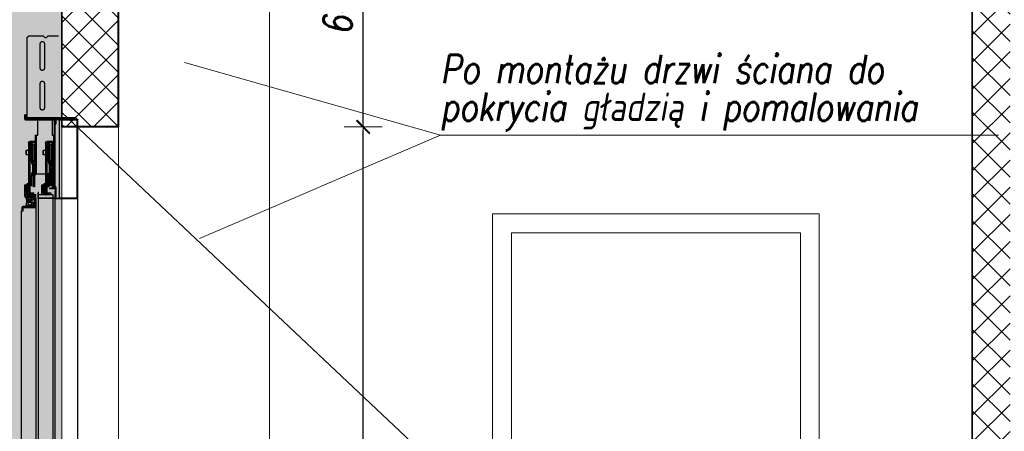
# Model space of a CAD drawing. Header units: millimetres. Extents: x 558 to 31258, y -5755 to 11028.
# Tile 52 of 58: x 29053 to 29314, y 10322 to 10431. Entities that reach past the tile are written whole.
import ezdxf
from ezdxf.enums import TextEntityAlignment as Align

# ---------------------------------------------------------------- set-up
doc = ezdxf.new("R2010")
doc.units = ezdxf.units.MM
doc.layers.add('K_Dzwig', color=10, linetype='Continuous')
for name, color, linetype, lineweight in [('K_Grube', 4, 'Continuous', 35), ('K_Grube_projektowane', 10, 'Continuous', 40), ('K_Kreskowanie', 8, 'Continuous', 5), ('K_Opis_zmienny', 2, 'Continuous', 13), ('K_Stolarka', 3, 'Continuous', 15), ('K_Widokowe', 6, 'Continuous', 13), ('K_Wyburzenia', 8, 'Continuous', 5), ('K_Wymiarowanie', 84, 'Continuous', 13)]:
    doc.layers.add(name, color=color, linetype=linetype, lineweight=lineweight)
doc.styles.add('Zwykły 50', font='romans.shx', dxfattribs={"width": 0.8, "oblique": 10, "height": 7.5})
doc.dimstyles.new('Skala_50', dxfattribs={"dimtxt": 7.5, "dimasz": 1, "dimexe": 1.25, "dimexo": 0.625, "dimgap": 3, "dimtad": 1, "dimdec": 1, "dimlfac": 10, "dimrnd": 0.5, "dimdsep": 46, "dimtxsty": 'Zwykły 50', "dimblk": 'Wymiar', "dimcen": 2.5, "dimse1": 1, "dimse2": 1, "dimazin": 0, "dimtfac": 1, "dimtdec": 1, "dimtix": 1, "dimtmove": 0, "dimatfit": 3, "dimfxl": 1, "dimtfill": 1, "dimarcsym": 0})
pattern_1 = [(45, (-181.491, 0), (-3.59210245, 3.59210245), []), (135, (-181.491, 0), (-3.59210245, -3.59210245), [])]

# ---------------------------------------------------------------- blocks, each defined once
blk = doc.blocks.new('hbrt')
at = {"layer": 'K_Dzwig'}
for p, q in [((18820.32, -20096.09), (18823.12, -20096.09)), ((18823.52, -20096.49), (18823.12, -20096.09)), ((18823.92, -20096.49), (18823.52, -20096.49)), ((18824.32, -20096.09), (18823.92, -20096.49)), ((18823.97, -20104.44), (18823.97, -20098.24)), ((18824.32, -20096.09), (18828.32, -20096.09)), ((18825.27, -20098.24), (18825.27, -20104.44)), ((18828.72, -20096.49), (18828.32, -20096.09)), ((18828.72, -20096.49), (18828.72, -20117.67)), ((18823.97, -20114.94), (18823.97, -20108.74)), ((18825.27, -20108.74), (18825.27, -20114.94)), ((18819.44, -20114.14), (18819.44, -20117.67)), ((18815.22, -20138.94), (18815.22, -20118.24)), ((18815.37, -20118.09), (18821.07, -20118.09)), ((18815.37, -20118.24), (18821.07, -20118.24)), ((18815.37, -20138.94), (18815.37, -20118.24)), ((18815.37, -20138.89), (18815.37, -20118.29)), ((18815.37, -20118.29), (18820.17, -20118.29)), ((18815.62, -20118.09), (18815.62, -20117.69)), ((18815.62, -20117.69), (18816.02, -20117.69)), ((18815.65, -20117.67), (18828.72, -20117.67)), ((18816.02, -20117.69), (18816.02, -20118.09)), ((18819.12, -20117.69), (18816.02, -20117.69)), ((18817.89, -20118.29), (18817.89, -20118.14)), ((18819.12, -20118.09), (18819.12, -20117.69)), ((18819.12, -20117.69), (18819.52, -20117.69)), ((18819.52, -20117.69), (18819.92, -20117.69)), ((18819.92, -20117.69), (18820.32, -20117.69)), ((18820.17, -20118.29), (18820.17, -20138.89)), ((18820.32, -20117.69), (18820.32, -20118.09)), ((18823.12, -20117.69), (18820.32, -20117.69)), ((18821.07, -20118.09), (18821.42, -20118.09)), ((18821.07, -20118.24), (18821.07, -20119.39)), ((18821.1, -20118.09), (18821.1, -20118.09)), ((18821.22, -20118.24), (18821.22, -20118.09)), ((18821.22, -20118.24), (18821.22, -20119.39)), ((18821.22, -20136.19), (18821.22, -20118.29)), ((18821.42, -20118.09), (18829.02, -20118.09)), ((18821.42, -20118.29), (18829.02, -20118.29)), ((18821.42, -20136.19), (18821.42, -20118.29)), ((18822.02, -20118.29), (18822.02, -20122.29)), ((18823.12, -20118.09), (18823.12, -20117.69)), ((18823.12, -20117.69), (18823.52, -20117.69)), ((18823.52, -20117.69), (18823.92, -20117.69)), ((18823.92, -20117.69), (18824.32, -20117.69)), ((18824.32, -20117.69), (18824.32, -20118.09)), ((18828.32, -20117.69), (18824.32, -20117.69)), ((18825.82, -20122.29), (18825.82, -20118.29)), ((18828.32, -20118.09), (18828.32, -20117.69)), ((18828.32, -20117.69), (18828.72, -20117.69)), ((18828.72, -20117.69), (18828.72, -20118.09)), ((18829.02, -20116.89), (18829.22, -20116.89)), ((18829.02, -20118.09), (18829.02, -20116.89)), ((18829.22, -20118.09), (18829.22, -20116.89)), ((18821.22, -20119.39), (18821.07, -20119.39)), ((18821.62, -20122.29), (18821.42, -20122.29)), ((18821.42, -20122.59), (18821.62, -20122.59)), ((18821.62, -20122.29), (18821.62, -20122.59)), ((18821.67, -20122.29), (18821.62, -20122.29)), ((18821.62, -20122.59), (18821.62, -20132.29)), ((18821.67, -20122.29), (18821.67, -20132.59)), ((18822.02, -20122.29), (18821.67, -20122.29)), ((18821.76, -20124.49), (18821.71, -20124.54)), ((18821.71, -20124.54), (18821.71, -20129.24)), ((18821.91, -20124.49), (18821.76, -20124.49)), ((18821.76, -20129.29), (18821.76, -20124.49)), ((18822.15, -20124.73), (18821.91, -20124.49)), ((18821.91, -20129.29), (18821.91, -20124.49)), ((18821.94, -20124.29), (18821.94, -20123.99)), ((18821.94, -20123.99), (18822.94, -20123.99)), ((18821.94, -20124.29), (18822.94, -20124.29)), ((18822.92, -20124.49), (18822.68, -20124.73)), ((18823.06, -20124.49), (18822.92, -20124.49)), ((18822.92, -20129.29), (18822.92, -20124.49)), ((18822.94, -20123.99), (18822.94, -20124.29)), ((18822.94, -20123.99), (18823.44, -20123.99)), ((18822.94, -20124.29), (18823.44, -20124.29)), ((18823.11, -20124.54), (18823.06, -20124.49)), ((18823.06, -20129.29), (18823.06, -20124.49)), ((18823.11, -20126.89), (18823.11, -20124.54)), ((18823.44, -20124.29), (18823.44, -20136.74)), ((18823.74, -20124.29), (18823.74, -20136.74)), ((18826.17, -20122.29), (18825.82, -20122.29)), ((18826.17, -20132.59), (18826.17, -20122.29)), ((18826.17, -20122.29), (18826.22, -20122.29)), ((18826.26, -20124.49), (18826.21, -20124.54)), ((18826.21, -20124.54), (18826.21, -20129.24)), ((18826.42, -20122.29), (18826.22, -20122.29)), ((18826.22, -20122.59), (18826.22, -20122.29)), ((18826.22, -20124.53), (18826.22, -20122.59)), ((18826.22, -20122.59), (18826.42, -20122.59)), ((18826.41, -20124.49), (18826.26, -20124.49)), ((18826.26, -20124.49), (18826.26, -20129.29)), ((18826.65, -20124.73), (18826.41, -20124.49)), ((18826.41, -20124.49), (18826.41, -20129.29)), ((18826.42, -20122.59), (18826.42, -20122.29)), ((18826.42, -20124.51), (18826.42, -20122.59)), ((18826.44, -20124.29), (18826.44, -20123.99)), ((18826.44, -20123.99), (18827.94, -20123.99)), ((18826.44, -20124.29), (18827.94, -20124.29)), ((18827.42, -20124.49), (18827.18, -20124.73)), ((18827.56, -20124.49), (18827.42, -20124.49)), ((18827.42, -20124.49), (18827.42, -20129.29)), ((18827.61, -20124.54), (18827.56, -20124.49)), ((18827.56, -20124.49), (18827.56, -20129.29)), ((18827.61, -20124.54), (18827.61, -20126.89)), ((18827.94, -20124.29), (18827.94, -20137.54)), ((18828.24, -20124.29), (18828.24, -20137.54)), ((18822.15, -20129.05), (18822.15, -20124.73)), ((18822.68, -20124.73), (18822.68, -20129.05)), ((18823.44, -20125.17), (18823.11, -20125.5)), ((18823.11, -20129.24), (18823.11, -20126.89)), ((18824.29, -20126.29), (18823.74, -20126.29)), ((18824.39, -20126.39), (18824.29, -20126.29)), ((18824.29, -20127.49), (18824.29, -20126.29)), ((18824.39, -20126.89), (18824.39, -20126.39)), ((18824.39, -20127.39), (18824.39, -20126.89)), ((18826.65, -20129.05), (18826.65, -20124.73)), ((18827.18, -20124.73), (18827.18, -20129.05)), ((18827.94, -20125.17), (18827.61, -20125.5)), ((18827.61, -20126.89), (18827.61, -20129.24)), ((18828.79, -20126.29), (18828.24, -20126.29)), ((18828.89, -20126.39), (18828.79, -20126.29)), ((18828.79, -20127.49), (18828.79, -20126.29)), ((18828.89, -20126.89), (18828.89, -20126.39)), ((18828.89, -20127.39), (18828.89, -20126.89)), ((18821.71, -20129.24), (18821.76, -20129.29)), ((18821.76, -20129.29), (18821.91, -20129.29)), ((18821.91, -20129.29), (18822.15, -20129.05)), ((18821.92, -20132.59), (18821.92, -20129.59)), ((18821.94, -20129.47), (18822.72, -20130.26)), ((18822.11, -20129.2), (18822.81, -20129.9)), ((18822.45, -20129.09), (18822.92, -20129.56)), ((18822.68, -20129.05), (18822.92, -20129.29)), ((18822.92, -20129.29), (18823.06, -20129.29)), ((18823.06, -20129.29), (18823.11, -20129.24)), ((18823.11, -20128.28), (18823.44, -20128.61)), ((18823.74, -20127.49), (18824.29, -20127.49)), ((18824.29, -20127.49), (18824.39, -20127.39)), ((18826.21, -20129.24), (18826.26, -20129.29)), ((18826.22, -20132.29), (18826.22, -20129.25)), ((18826.26, -20129.29), (18826.41, -20129.29)), ((18826.41, -20129.29), (18826.65, -20129.05)), ((18826.42, -20129.59), (18826.42, -20129.28)), ((18826.42, -20132.59), (18826.42, -20129.59)), ((18826.44, -20129.48), (18827.22, -20130.26)), ((18826.61, -20129.2), (18827.31, -20129.9)), ((18826.95, -20129.09), (18827.42, -20129.56)), ((18827.18, -20129.05), (18827.42, -20129.29)), ((18827.42, -20129.29), (18827.56, -20129.29)), ((18827.56, -20129.29), (18827.61, -20129.24)), ((18827.61, -20128.28), (18827.94, -20128.61)), ((18828.24, -20127.49), (18828.79, -20127.49)), ((18828.79, -20127.49), (18828.89, -20127.39)), ((18821.42, -20132.29), (18821.62, -20132.29)), ((18821.62, -20132.29), (18821.62, -20132.59)), ((18821.92, -20129.91), (18822.72, -20130.71)), ((18821.92, -20130.36), (18822.72, -20131.16)), ((18821.92, -20130.81), (18822.72, -20131.61)), ((18821.92, -20131.26), (18822.72, -20132.06)), ((18821.92, -20131.71), (18822.91, -20132.69)), ((18821.92, -20132.15), (18822.74, -20132.97)), ((18822.72, -20132.19), (18822.72, -20129.99)), ((18826.22, -20132.29), (18826.42, -20132.29)), ((18826.22, -20132.59), (18826.22, -20132.29)), ((18826.42, -20129.91), (18827.22, -20130.71)), ((18826.42, -20130.36), (18827.22, -20131.16)), ((18826.42, -20130.81), (18827.22, -20131.61)), ((18826.42, -20131.26), (18827.22, -20132.06)), ((18826.42, -20131.71), (18827.41, -20132.7)), ((18826.42, -20132.16), (18827.24, -20132.98)), ((18827.22, -20129.99), (18827.22, -20132.19)), ((18821.62, -20132.59), (18821.42, -20132.59)), ((18821.67, -20132.59), (18821.62, -20132.59)), ((18821.67, -20132.64), (18821.64, -20132.67)), ((18821.64, -20132.67), (18821.64, -20135.91)), ((18821.67, -20132.59), (18821.92, -20132.59)), ((18821.8, -20132.64), (18821.67, -20132.64)), ((18821.67, -20132.64), (18821.67, -20133.92)), ((18821.67, -20133.92), (18821.67, -20135.94)), ((18821.8, -20135.94), (18821.8, -20132.64)), ((18821.92, -20132.6), (18822.41, -20133.09)), ((18822.32, -20133.08), (18822.32, -20134)), ((18822.32, -20134), (18822.32, -20135.59)), ((18822.52, -20134), (18822.52, -20133.08)), ((18822.52, -20135.59), (18822.52, -20134)), ((18822.92, -20132.59), (18823.44, -20132.59)), ((18823.11, -20132.64), (18822.98, -20132.64)), ((18822.98, -20132.64), (18822.98, -20133.92)), ((18822.98, -20133.92), (18822.98, -20135.94)), ((18823.14, -20132.67), (18823.11, -20132.64)), ((18823.11, -20133.92), (18823.11, -20132.64)), ((18823.11, -20135.94), (18823.11, -20133.92)), ((18823.14, -20134.29), (18823.14, -20132.67)), ((18823.14, -20135.91), (18823.14, -20134.29)), ((18823.74, -20132.59), (18826.17, -20132.59)), ((18826.17, -20132.59), (18826.22, -20132.59)), ((18826.42, -20132.59), (18826.22, -20132.59)), ((18826.42, -20132.6), (18826.91, -20133.09)), ((18826.7, -20133.04), (18826.7, -20135.91)), ((18826.73, -20133.05), (18826.73, -20133.92)), ((18826.73, -20133.92), (18826.73, -20135.94)), ((18826.86, -20135.94), (18826.86, -20133.09)), ((18827.29, -20132.98), (18827.24, -20132.97)), ((18827.37, -20132.99), (18827.29, -20132.98)), ((18827.57, -20132.99), (18827.37, -20132.99)), ((18827.37, -20132.99), (18827.37, -20134)), ((18827.37, -20134), (18827.37, -20135.59)), ((18827.57, -20134), (18827.57, -20132.99)), ((18827.57, -20135.59), (18827.57, -20134)), ((18821.07, -20135.99), (18821.22, -20135.99)), ((18821.07, -20135.99), (18821.07, -20138.94)), ((18821.22, -20135.99), (18821.22, -20138.94)), ((18821.22, -20137.09), (18821.34, -20137.09)), ((18821.22, -20137.09), (18821.22, -20138.97)), ((18821.34, -20137.09), (18821.34, -20138.97)), ((18822.72, -20136.19), (18821.42, -20136.19)), ((18822.72, -20136.39), (18821.42, -20136.39)), ((18821.64, -20135.91), (18821.67, -20135.94)), ((18821.67, -20135.94), (18821.8, -20135.94)), ((18822.32, -20135.59), (18822.52, -20135.59)), ((18822.34, -20137.54), (18822.34, -20137.84)), ((18823.44, -20137.54), (18822.34, -20137.54)), ((18822.72, -20136.19), (18822.72, -20136.39)), ((18822.98, -20135.94), (18823.11, -20135.94)), ((18823.11, -20135.94), (18823.14, -20135.91)), ((18823.74, -20136.74), (18823.44, -20136.74)), ((18823.44, -20136.74), (18823.44, -20137.54)), ((18823.44, -20137.54), (18823.74, -20137.54)), ((18823.44, -20137.54), (18823.44, -20137.84)), ((18823.74, -20135.19), (18824.14, -20135.19)), ((18823.79, -20135.44), (18823.74, -20135.44)), ((18823.74, -20135.94), (18823.99, -20135.94)), ((18823.74, -20136.74), (18823.74, -20137.54)), ((18823.74, -20137.74), (18823.74, -20137.54)), ((18824.19, -20135.44), (18823.79, -20135.44)), ((18823.99, -20135.94), (18823.99, -20135.48)), ((18823.99, -20137.69), (18823.99, -20135.94)), ((18824.19, -20136.87), (18823.99, -20136.87)), ((18824.19, -20135.44), (18824.19, -20136.87)), ((18824.41, -20135.44), (18824.19, -20135.44)), ((18824.19, -20136.87), (18824.19, -20137.43)), ((18824.19, -20136.87), (18824.41, -20136.87)), ((18824.19, -20137.43), (18824.41, -20137.43)), ((18824.19, -20137.43), (18824.19, -20137.6)), ((18824.19, -20137.6), (18824.41, -20137.6)), ((18824.19, -20137.6), (18824.19, -20137.86)), ((18824.41, -20136.87), (18824.41, -20135.44)), ((18824.76, -20135.44), (18824.41, -20135.44)), ((18824.41, -20137.43), (18824.41, -20136.87)), ((18824.41, -20136.87), (18824.76, -20136.87)), ((18824.41, -20137.6), (18824.41, -20137.43)), ((18824.41, -20137.6), (18824.41, -20138.09)), ((18824.76, -20136.87), (18824.76, -20135.44)), ((18824.76, -20137.3), (18824.76, -20137.19)), ((18824.76, -20137.3), (18824.76, -20137.37)), ((18824.76, -20137.32), (18824.76, -20137.31)), ((18825.6, -20137.49), (18825.72, -20137.49)), ((18825.6, -20138.97), (18825.6, -20137.49)), ((18825.72, -20138.97), (18825.72, -20137.49)), ((18826.7, -20135.91), (18826.73, -20135.94)), ((18826.73, -20135.94), (18826.86, -20135.94)), ((18827.94, -20137.54), (18826.84, -20137.54)), ((18826.84, -20137.84), (18826.84, -20137.54)), ((18827.37, -20135.59), (18827.57, -20135.59)), ((18828.24, -20135.19), (18828.64, -20135.19)), ((18828.29, -20135.44), (18828.24, -20135.44)), ((18828.24, -20135.94), (18828.49, -20135.94)), ((18828.24, -20137.74), (18828.24, -20137.54)), ((18828.69, -20135.44), (18828.29, -20135.44)), ((18828.49, -20135.94), (18828.49, -20135.48)), ((18828.49, -20137.69), (18828.49, -20135.94)), ((18828.69, -20136.87), (18828.49, -20136.87)), ((18828.69, -20135.44), (18828.69, -20136.87)), ((18828.91, -20135.44), (18828.69, -20135.44)), ((18828.69, -20136.87), (18828.69, -20137.43)), ((18828.69, -20136.87), (18828.91, -20136.87)), ((18828.69, -20137.43), (18828.91, -20137.43)), ((18828.69, -20137.43), (18828.69, -20137.6)), ((18828.69, -20137.6), (18828.91, -20137.6)), ((18828.69, -20137.6), (18828.69, -20137.86)), ((18828.91, -20136.87), (18828.91, -20135.44)), ((18829.26, -20135.44), (18828.91, -20135.44)), ((18828.91, -20137.43), (18828.91, -20136.87)), ((18828.91, -20136.87), (18829.26, -20136.87)), ((18828.91, -20137.6), (18828.91, -20137.43)), ((18828.91, -20137.6), (18828.91, -20138.09)), ((18829.26, -20136.87), (18829.26, -20135.44)), ((18829.26, -20137.3), (18829.26, -20137.19)), ((18829.26, -20137.3), (18829.26, -20137.37)), ((18829.26, -20137.32), (18829.26, -20137.31)), ((18815.22, -20346.89), (18815.22, -20138.94)), ((18821.07, -20139.09), (18815.22, -20139.09)), ((18820.17, -20138.89), (18815.37, -20138.89)), ((18821.07, -20138.94), (18815.37, -20138.94)), ((18821.22, -20343.59), (18821.22, -20138.97)), ((18821.34, -20138.97), (18825.6, -20138.97)), ((18821.34, -20139.09), (18825.6, -20139.09)), ((18821.75, -20138.97), (18821.75, -20138.09)), ((18821.87, -20138.09), (18821.75, -20138.09)), ((18821.75, -20343.09), (18821.75, -20139.09)), ((18821.87, -20138.09), (18825.53, -20138.09)), ((18822.5, -20137.84), (18822.34, -20137.84)), ((18822.36, -20137.94), (18822.36, -20138.09)), ((18822.92, -20137.84), (18822.5, -20137.84)), ((18823.44, -20137.84), (18822.92, -20137.84)), ((18823.54, -20137.84), (18823.44, -20137.84)), ((18823.54, -20138.09), (18823.54, -20137.84)), ((18823.54, -20137.84), (18823.64, -20137.84)), ((18823.74, -20137.74), (18823.74, -20137.76)), ((18823.74, -20137.74), (18823.74, -20137.76)), ((18823.98, -20138), (18824.16, -20138.09)), ((18823.99, -20137.93), (18823.99, -20137.69)), ((18824, -20137.92), (18823.99, -20137.93)), ((18824.01, -20137.9), (18824, -20137.92)), ((18824.03, -20137.89), (18824.01, -20137.9)), ((18824.05, -20137.88), (18824.03, -20137.89)), ((18824.08, -20137.87), (18824.05, -20137.88)), ((18824.11, -20137.87), (18824.08, -20137.87)), ((18824.15, -20137.86), (18824.11, -20137.87)), ((18824.19, -20137.86), (18824.15, -20137.86)), ((18825.6, -20138.09), (18825.53, -20138.09)), ((18825.65, -20343.09), (18825.65, -20139.08)), ((18826.25, -20138.09), (18826.37, -20138.09)), ((18826.25, -20343.09), (18826.25, -20139.09)), ((18826.37, -20141.07), (18826.37, -20138.09)), ((18826.37, -20138.09), (18826.67, -20138.09)), ((18826.67, -20141.07), (18826.67, -20138.09)), ((18826.67, -20138.09), (18826.86, -20138.09)), ((18827.94, -20137.84), (18826.84, -20137.84)), ((18826.86, -20137.94), (18826.86, -20138.1)), ((18826.86, -20138.1), (18826.87, -20138.09)), ((18826.86, -20138.29), (18826.86, -20138.1)), ((18828.34, -20138.29), (18826.86, -20138.29)), ((18826.86, -20138.41), (18826.86, -20138.29)), ((18828.91, -20138.41), (18826.86, -20138.41)), ((18826.86, -20138.86), (18826.86, -20138.41)), ((18826.86, -20138.86), (18827.52, -20138.86)), ((18826.87, -20138.09), (18828.04, -20138.09)), ((18827.11, -20138.86), (18826.99, -20138.93)), ((18826.99, -20139.29), (18826.99, -20138.93)), ((18826.99, -20139.29), (18827.11, -20139.36)), ((18827.16, -20140.06), (18827.05, -20140.16)), ((18827.05, -20140.8), (18827.05, -20140.16)), ((18827.22, -20139.36), (18827.11, -20139.36)), ((18827.26, -20140.06), (18827.16, -20140.06)), ((18827.91, -20139.36), (18827.22, -20139.36)), ((18827.91, -20140.06), (18827.26, -20140.06)), ((18827.48, -20139.36), (18827.41, -20139.41)), ((18827.41, -20139.41), (18827.41, -20139.44)), ((18827.41, -20139.41), (18828.41, -20139.41)), ((18827.41, -20139.44), (18827.49, -20139.5)), ((18827.41, -20139.44), (18828.41, -20139.44)), ((18827.49, -20139.5), (18827.41, -20139.56)), ((18827.41, -20139.56), (18827.41, -20139.59)), ((18827.41, -20139.56), (18828.41, -20139.56)), ((18827.41, -20139.59), (18827.49, -20139.65)), ((18827.41, -20139.59), (18828.41, -20139.59)), ((18827.49, -20139.65), (18827.41, -20139.71)), ((18827.41, -20139.71), (18827.41, -20139.74)), ((18827.41, -20139.71), (18828.41, -20139.71)), ((18827.41, -20139.74), (18827.49, -20139.8)), ((18827.41, -20139.74), (18828.41, -20139.74)), ((18827.49, -20139.8), (18827.41, -20139.85)), ((18827.41, -20139.85), (18827.41, -20139.89)), ((18827.41, -20139.85), (18828.41, -20139.85)), ((18827.41, -20139.89), (18827.49, -20139.94)), ((18827.41, -20139.89), (18828.41, -20139.89)), ((18827.49, -20139.94), (18827.41, -20140)), ((18827.41, -20140), (18827.41, -20140.04)), ((18827.41, -20140), (18828.41, -20140)), ((18827.41, -20140.04), (18827.45, -20140.06)), ((18827.41, -20140.04), (18828.41, -20140.04)), ((18827.45, -20139.29), (18827.45, -20138.93)), ((18827.48, -20140.8), (18827.48, -20140.16)), ((18827.49, -20139.5), (18828.33, -20139.5)), ((18827.49, -20139.65), (18828.33, -20139.65)), ((18827.49, -20139.8), (18828.33, -20139.8)), ((18827.49, -20139.94), (18828.33, -20139.94)), ((18827.91, -20138.86), (18827.52, -20138.86)), ((18828.3, -20138.86), (18827.91, -20138.86)), ((18828.6, -20139.36), (18827.91, -20139.36)), ((18828.56, -20140.06), (18827.91, -20140.06)), ((18828.04, -20138.09), (18828.04, -20137.84)), ((18828.04, -20137.84), (18828.14, -20137.84)), ((18828.04, -20138.09), (18828.09, -20138.09)), ((18828.09, -20138.09), (18828.34, -20138.09)), ((18828.24, -20137.74), (18828.24, -20137.76)), ((18828.3, -20138.86), (18828.81, -20138.86)), ((18828.33, -20139.5), (18828.41, -20139.44)), ((18828.41, -20139.56), (18828.33, -20139.5)), ((18828.33, -20139.65), (18828.41, -20139.59)), ((18828.41, -20139.71), (18828.33, -20139.65)), ((18828.33, -20139.8), (18828.41, -20139.74)), ((18828.41, -20139.85), (18828.33, -20139.8)), ((18828.33, -20139.94), (18828.41, -20139.89)), ((18828.41, -20140), (18828.33, -20139.94)), ((18828.34, -20138.29), (18828.34, -20138.09)), ((18828.41, -20139.41), (18828.34, -20139.36)), ((18828.34, -20140.16), (18828.34, -20140.8)), ((18828.37, -20138.93), (18828.37, -20139.29)), ((18828.38, -20140.06), (18828.41, -20140.04)), ((18828.41, -20139.44), (18828.41, -20139.41)), ((18828.41, -20139.59), (18828.41, -20139.56)), ((18828.41, -20139.74), (18828.41, -20139.71)), ((18828.41, -20139.89), (18828.41, -20139.85)), ((18828.41, -20140.04), (18828.41, -20140)), ((18828.48, -20138), (18828.66, -20138.09)), ((18828.49, -20137.93), (18828.49, -20137.69)), ((18828.5, -20137.92), (18828.49, -20137.93)), ((18828.51, -20137.9), (18828.5, -20137.92)), ((18828.53, -20137.89), (18828.51, -20137.9)), ((18828.55, -20137.88), (18828.53, -20137.89)), ((18828.58, -20137.87), (18828.55, -20137.88)), ((18828.66, -20140.06), (18828.56, -20140.06)), ((18828.61, -20137.87), (18828.58, -20137.87)), ((18828.71, -20139.36), (18828.6, -20139.36)), ((18828.65, -20137.86), (18828.61, -20137.87)), ((18828.63, -20139.36), (18828.63, -20140.06)), ((18828.69, -20137.86), (18828.65, -20137.86)), ((18828.91, -20138.09), (18828.66, -20138.09)), ((18828.78, -20140.16), (18828.66, -20140.06)), ((18828.84, -20138.93), (18828.71, -20138.86)), ((18828.71, -20139.36), (18828.84, -20139.29)), ((18828.75, -20138.88), (18828.75, -20138.86)), ((18828.75, -20140.14), (18828.75, -20139.34)), ((18828.78, -20140.8), (18828.78, -20140.16)), ((18828.84, -20139.29), (18828.84, -20138.93)), ((18828.91, -20138.09), (18829.26, -20138.09)), ((18828.91, -20138.09), (18828.91, -20138.41)), ((18828.91, -20138.41), (18829.26, -20138.41)), ((18829.26, -20138.41), (18829.26, -20138.09)), ((18826.25, -20141.54), (18828.87, -20141.54)), ((18829.65, -20141.09), (18826.7, -20141.09)), ((18829.65, -20141.39), (18826.7, -20141.39)), ((18827, -20140.87), (18826.87, -20140.91)), ((18827.91, -20140.91), (18826.87, -20140.91)), ((18826.87, -20141.51), (18826.95, -20141.54)), ((18826.87, -20141.51), (18827.91, -20141.51)), ((18827.02, -20140.86), (18827, -20140.87)), ((18827.41, -20141.04), (18827.41, -20141.07)), ((18827.41, -20141.07), (18827.44, -20141.09)), ((18827.78, -20141.54), (18827.79, -20141.54)), ((18827.79, -20141.54), (18827.87, -20141.54)), ((18828.95, -20140.91), (18827.91, -20140.91)), ((18827.91, -20141.51), (18828.95, -20141.51)), ((18828.38, -20141.09), (18828.41, -20141.07)), ((18828.41, -20141.07), (18828.41, -20141.04)), ((18828.63, -20141.06), (18828.63, -20141.09)), ((18828.75, -20141.09), (18828.75, -20141.06)), ((18828.83, -20140.87), (18828.8, -20140.86)), ((18828.95, -20140.91), (18828.83, -20140.87)), ((18828.83, -20141.56), (18828.95, -20141.51)), ((18829.67, -20142.29), (18829.67, -20141.42)), ((18830.15, -20142.29), (18829.67, -20142.29)), ((18829.97, -20142.29), (18829.97, -20141.42)), ((18830.15, -20343.09), (18830.15, -20142.29))]:
    blk.add_line(p, q, dxfattribs=at)
for centre, radius, start, end in [((18815.37, -20118.24), 0.15, 90, 180), ((18821.07, -20118.24), 0.15, 0, 90), ((18821.07, -20118.24), 0.0001, 0, 90), ((18821.42, -20118.29), 0.2, 90, 180), ((18829.02, -20118.09), 0.2, 270, 0), ((18823.44, -20124.29), 0.3, 0, 90), ((18827.94, -20124.29), 0.3, 0, 90), ((18822.41, -20124.47), 0.375, 225, 315), ((18826.91, -20124.47), 0.375, 225, 315), ((18822.42, -20129.59), 0.5, 306.8699, 180), ((18822.41, -20129.32), 0.375, 45, 135), ((18826.92, -20129.59), 0.5, 306.8699, 180), ((18826.91, -20129.32), 0.375, 45, 135), ((18822.42, -20132.59), 0.5, 180, 53.1301), ((18826.92, -20132.59), 0.5, 180, 53.1301), ((18822.32, -20132.44), 0.55, 201.3237, 241.131), ((18822.47, -20132.44), 0.55, 313.348, 338.9167), ((18827.53, -20132.44), 0.55, 275.0695, 319.1465), ((18821.42, -20136.19), 0.2, 180, 270), ((18822.32, -20136.14), 0.55, 90, 158.6763), ((18822.47, -20136.14), 0.55, 21.0833, 84.9305), ((18824.17, -20137.61), 0.179, 81.9505, 168.5782), ((18824.17, -20137.77), 0.179, 81.9505, 168.5782), ((18824.14, -20135.49), 0.3, 9.5941, 90), ((18824.46, -20137.13), 0.312, 261.9505, 348.5782), ((18824.45, -20137.27), 0.325, 263.166, 342.6927), ((18824.71, -20137.36), 0.0473, 351.3075, 16.8396), ((18827.37, -20136.14), 0.55, 90, 158.6763), ((18827.53, -20136.14), 0.55, 40.8535, 84.9305), ((18827.94, -20137.54), 0.3, 270, 0), ((18828.67, -20137.61), 0.179, 81.9505, 168.5782), ((18828.67, -20137.77), 0.179, 81.9505, 168.5782), ((18828.64, -20135.49), 0.3, 9.5941, 90), ((18828.96, -20137.13), 0.312, 261.9505, 348.5782), ((18828.95, -20137.27), 0.325, 263.166, 342.6927), ((18829.21, -20137.36), 0.0473, 351.3075, 16.8396), ((18821.07, -20138.94), 0.0001, 270, 360), ((18821.07, -20138.94), 0.15, 270, 0), ((18821.34, -20138.97), 0.12, 180, 270), ((18823.64, -20137.74), 0.1, 270, 0), ((18825.6, -20138.97), 0.12, 270, 0), ((18828.14, -20137.74), 0.1, 270, 0), ((18826.7, -20141.07), 0.325, 180, 270), ((18826.7, -20141.07), 0.025, 180, 270), ((18826.9, -20140.98), 0.0773, 110, 270), ((18826.9, -20141.44), 0.0773, 142.2613, 250), ((18828.92, -20140.98), 0.0773, 270, 70), ((18828.92, -20141.44), 0.0773, 290, 37.7387), ((18829.65, -20141.42), 0.325, 0, 90), ((18829.65, -20141.42), 0.025, 0, 90)]:
    blk.add_arc(centre, radius, start, end, dxfattribs=at)
for points in [[(18823.97, -20098.24), (18823.98, -20098.16), (18824, -20097.99), (18824.15, -20097.77), (18824.37, -20097.62), (18824.62, -20097.57), (18824.88, -20097.62), (18825.09, -20097.77), (18825.24, -20097.99), (18825.26, -20098.16), (18825.27, -20098.24)], [(18825.27, -20104.44), (18825.26, -20104.53), (18825.24, -20104.7), (18825.09, -20104.91), (18824.88, -20105.06), (18824.62, -20105.11), (18824.37, -20105.06), (18824.15, -20104.91), (18824, -20104.7), (18823.98, -20104.53), (18823.97, -20104.44)], [(18823.97, -20108.74), (18823.98, -20108.66), (18824, -20108.49), (18824.15, -20108.27), (18824.37, -20108.12), (18824.62, -20108.07), (18824.88, -20108.12), (18825.09, -20108.27), (18825.24, -20108.49), (18825.26, -20108.66), (18825.27, -20108.74)], [(18825.27, -20114.94), (18825.26, -20115.03), (18825.24, -20115.2), (18825.09, -20115.41), (18824.88, -20115.56), (18824.62, -20115.61), (18824.37, -20115.56), (18824.15, -20115.41), (18824, -20115.2), (18823.98, -20115.03), (18823.97, -20114.94)], [(18828.72, -20117.69), (18828.72, -20117.69), (18828.72, -20117.69), (18828.72, -20117.68), (18828.72, -20117.68), (18828.72, -20117.67), (18828.72, -20117.67)], [(18824.76, -20137.19), (18824.76, -20137.14), (18824.76, -20137.05), (18824.76, -20136.93), (18824.76, -20136.87)], [(18824.76, -20138.09), (18824.76, -20138.01), (18824.76, -20137.84), (18824.76, -20137.68), (18824.76, -20137.6)], [(18829.26, -20137.19), (18829.26, -20137.14), (18829.26, -20137.05), (18829.26, -20136.93), (18829.26, -20136.87)], [(18829.26, -20138.09), (18829.26, -20138.01), (18829.26, -20137.84), (18829.26, -20137.68), (18829.26, -20137.6)], [(18827.05, -20140.8), (18827.12, -20140.78), (18827.26, -20140.74), (18827.41, -20140.78), (18827.48, -20140.8)], [(18827.48, -20140.8), (18827.62, -20140.78), (18827.91, -20140.74), (18828.2, -20140.78), (18828.34, -20140.8)], [(18828.34, -20140.8), (18828.42, -20140.78), (18828.56, -20140.74), (18828.71, -20140.78), (18828.78, -20140.8)]]:
    blk.add_open_spline(points, degree=3, dxfattribs=at)
for points, knots in [([(18823.74, -20137.54), (18823.74, -20137.57), (18823.73, -20137.64), (18823.68, -20137.73), (18823.61, -20137.8), (18823.52, -20137.83), (18823.46, -20137.84), (18823.44, -20137.84)], [0, 0, 0, 0, 0.193375, 0.412829, 0.632284, 0.851752, 1, 1, 1, 1]), ([(18823.74, -20135.48), (18823.74, -20135.47), (18823.75, -20135.44), (18823.78, -20135.44), (18823.79, -20135.44)], [0, 0, 0, 0, 0.553928, 1, 1, 1, 1]), ([(18823.99, -20135.48), (18823.99, -20135.47), (18824, -20135.46), (18824.03, -20135.45), (18824.08, -20135.44), (18824.13, -20135.44), (18824.17, -20135.44), (18824.19, -20135.44)], [0, 0, 0, 0, 0.209759, 0.419971, 0.621939, 0.826697, 1, 1, 1, 1]), ([(18824.76, -20137.37), (18824.76, -20137.42), (18824.76, -20137.51), (18824.76, -20137.57), (18824.76, -20137.6)], [0, 0, 0, 0, 0.501035, 1, 1, 1, 1]), ([(18824.76, -20137.58), (18824.76, -20137.55), (18824.76, -20137.5), (18824.76, -20137.45), (18824.76, -20137.43)], [0, 0, 0, 0, 0.7549222, 1, 1, 1, 1]), ([(18828.24, -20135.48), (18828.24, -20135.47), (18828.25, -20135.44), (18828.28, -20135.44), (18828.29, -20135.44)], [0, 0, 0, 0, 0.553928, 1, 1, 1, 1]), ([(18828.49, -20135.48), (18828.49, -20135.47), (18828.5, -20135.46), (18828.53, -20135.45), (18828.58, -20135.44), (18828.63, -20135.44), (18828.67, -20135.44), (18828.69, -20135.44)], [0, 0, 0, 0, 0.2097588, 0.4199707, 0.6219393, 0.8266966, 1, 1, 1, 1]), ([(18829.26, -20137.37), (18829.26, -20137.42), (18829.26, -20137.51), (18829.26, -20137.57), (18829.26, -20137.6)], [0, 0, 0, 0, 0.501035, 1, 1, 1, 1]), ([(18829.26, -20137.58), (18829.26, -20137.55), (18829.26, -20137.5), (18829.26, -20137.45), (18829.26, -20137.43)], [0, 0, 0, 0, 0.754922, 1, 1, 1, 1]), ([(18822.37, -20137.89), (18822.37, -20137.9), (18822.37, -20137.91), (18822.36, -20137.93), (18822.36, -20137.94), (18822.36, -20137.94), (18822.36, -20137.94)], [0, 0, 0, 0, 0.542723, 0.731557, 0.922439, 1, 1, 1, 1]), ([(18822.46, -20137.84), (18822.44, -20137.85), (18822.4, -20137.85), (18822.38, -20137.88), (18822.37, -20137.89)], [0, 0, 0, 0, 0.7071212, 1, 1, 1, 1]), ([(18823.99, -20137.69), (18823.99, -20137.74), (18823.98, -20137.83), (18823.91, -20137.95), (18823.81, -20138.04), (18823.7, -20138.08), (18823.62, -20138.09), (18823.59, -20138.09)], [0, 0, 0, 0, 0.214694, 0.429388, 0.644082, 0.858775, 1, 1, 1, 1]), ([(18823.84, -20138.09), (18823.85, -20138.09), (18823.88, -20138.09), (18823.92, -20138.07), (18823.96, -20138.04), (18823.97, -20138.02), (18823.98, -20138)], [0, 0, 0, 0, 0.2632229, 0.5134163, 0.75571, 1, 1, 1, 1]), ([(18823.98, -20138), (18823.98, -20138), (18823.98, -20137.99), (18823.99, -20137.96), (18823.99, -20137.94), (18823.99, -20137.93)], [0, 0, 0, 0, 0.210354, 0.444498, 1, 1, 1, 1]), ([(18824.19, -20137.86), (18824.19, -20137.9), (18824.19, -20137.98), (18824.17, -20138.05), (18824.16, -20138.09)], [0, 0, 0, 0, 0.5230679, 1, 1, 1, 1]), ([(18826.87, -20137.89), (18826.87, -20137.9), (18826.87, -20137.91), (18826.86, -20137.93), (18826.86, -20137.94), (18826.86, -20137.94), (18826.86, -20137.94)], [0, 0, 0, 0, 0.542723, 0.731557, 0.922439, 1, 1, 1, 1]), ([(18826.96, -20137.84), (18826.94, -20137.85), (18826.9, -20137.85), (18826.88, -20137.88), (18826.87, -20137.89)], [0, 0, 0, 0, 0.707121, 1, 1, 1, 1]), ([(18827.22, -20138.86), (18827.18, -20138.86), (18827.1, -20138.87), (18827.03, -20138.91), (18826.99, -20138.93)], [0, 0, 0, 0, 0.494511, 1, 1, 1, 1]), ([(18827.22, -20139.36), (18827.18, -20139.36), (18827.1, -20139.35), (18827.03, -20139.31), (18826.99, -20139.29)], [0, 0, 0, 0, 0.494511, 1, 1, 1, 1]), ([(18827.26, -20140.06), (18827.21, -20140.07), (18827.14, -20140.09), (18827.07, -20140.14), (18827.05, -20140.16)], [0, 0, 0, 0, 0.699449, 1, 1, 1, 1]), ([(18827.45, -20138.93), (18827.41, -20138.91), (18827.34, -20138.87), (18827.26, -20138.86), (18827.22, -20138.86)], [0, 0, 0, 0, 0.495458, 1, 1, 1, 1]), ([(18827.45, -20139.29), (18827.41, -20139.31), (18827.34, -20139.35), (18827.26, -20139.36), (18827.22, -20139.36)], [0, 0, 0, 0, 0.495458, 1, 1, 1, 1]), ([(18827.48, -20140.16), (18827.45, -20140.14), (18827.39, -20140.09), (18827.32, -20140.06), (18827.27, -20140.06), (18827.26, -20140.06)], [0, 0, 0, 0, 0.409697, 0.828853, 1, 1, 1, 1]), ([(18827.45, -20138.93), (18827.52, -20138.91), (18827.68, -20138.87), (18827.83, -20138.86), (18827.91, -20138.86)], [0, 0, 0, 0, 0.495458, 1, 1, 1, 1]), ([(18827.91, -20139.36), (18827.83, -20139.36), (18827.68, -20139.35), (18827.53, -20139.31), (18827.45, -20139.29)], [0, 0, 0, 0, 0.494511, 1, 1, 1, 1]), ([(18827.48, -20140.16), (18827.54, -20140.14), (18827.65, -20140.09), (18827.8, -20140.06), (18827.89, -20140.06), (18827.91, -20140.06)], [0, 0, 0, 0, 0.409697, 0.828853, 1, 1, 1, 1]), ([(18827.91, -20138.86), (18827.99, -20138.86), (18828.15, -20138.87), (18828.3, -20138.91), (18828.37, -20138.93)], [0, 0, 0, 0, 0.494511, 1, 1, 1, 1]), ([(18828.37, -20139.29), (18828.3, -20139.31), (18828.15, -20139.35), (18827.99, -20139.36), (18827.91, -20139.36)], [0, 0, 0, 0, 0.495458, 1, 1, 1, 1]), ([(18827.91, -20140.06), (18828.02, -20140.07), (18828.17, -20140.09), (18828.3, -20140.14), (18828.34, -20140.16)], [0, 0, 0, 0, 0.699449, 1, 1, 1, 1]), ([(18828.49, -20137.69), (18828.49, -20137.74), (18828.48, -20137.83), (18828.41, -20137.95), (18828.31, -20138.04), (18828.2, -20138.08), (18828.12, -20138.09), (18828.09, -20138.09)], [0, 0, 0, 0, 0.2146939, 0.4293877, 0.6440816, 0.8587754, 1, 1, 1, 1]), ([(18828.34, -20138.09), (18828.35, -20138.09), (18828.38, -20138.09), (18828.42, -20138.07), (18828.46, -20138.04), (18828.47, -20138.02), (18828.48, -20138)], [0, 0, 0, 0, 0.263223, 0.513416, 0.75571, 1, 1, 1, 1]), ([(18828.66, -20138.09), (18828.64, -20138.12), (18828.61, -20138.18), (18828.53, -20138.24), (18828.44, -20138.28), (18828.37, -20138.29), (18828.34, -20138.29)], [0, 0, 0, 0, 0.25041, 0.500752, 0.75098, 1, 1, 1, 1]), ([(18828.56, -20140.06), (18828.51, -20140.07), (18828.43, -20140.09), (18828.37, -20140.14), (18828.34, -20140.16)], [0, 0, 0, 0, 0.699449, 1, 1, 1, 1]), ([(18828.6, -20138.86), (18828.57, -20138.86), (18828.49, -20138.87), (18828.41, -20138.91), (18828.37, -20138.93)], [0, 0, 0, 0, 0.4945107, 1, 1, 1, 1]), ([(18828.6, -20139.36), (18828.57, -20139.36), (18828.49, -20139.35), (18828.41, -20139.31), (18828.37, -20139.29)], [0, 0, 0, 0, 0.494511, 1, 1, 1, 1]), ([(18828.48, -20138), (18828.48, -20138), (18828.48, -20137.99), (18828.49, -20137.96), (18828.49, -20137.94), (18828.49, -20137.93)], [0, 0, 0, 0, 0.210354, 0.4444976, 1, 1, 1, 1]), ([(18828.78, -20140.16), (18828.75, -20140.14), (18828.69, -20140.09), (18828.62, -20140.06), (18828.57, -20140.06), (18828.56, -20140.06)], [0, 0, 0, 0, 0.409697, 0.828853, 1, 1, 1, 1]), ([(18828.84, -20138.93), (18828.8, -20138.91), (18828.72, -20138.87), (18828.64, -20138.86), (18828.6, -20138.86)], [0, 0, 0, 0, 0.495458, 1, 1, 1, 1]), ([(18828.84, -20139.29), (18828.8, -20139.31), (18828.72, -20139.35), (18828.64, -20139.36), (18828.6, -20139.36)], [0, 0, 0, 0, 0.495458, 1, 1, 1, 1]), ([(18828.69, -20137.86), (18828.69, -20137.9), (18828.69, -20137.98), (18828.67, -20138.05), (18828.66, -20138.09)], [0, 0, 0, 0, 0.523068, 1, 1, 1, 1]), ([(18828.81, -20138.86), (18828.82, -20138.85), (18828.84, -20138.84), (18828.87, -20138.79), (18828.88, -20138.73), (18828.9, -20138.66), (18828.91, -20138.55), (18828.91, -20138.47), (18828.91, -20138.41)], [0, 0, 0, 0, 0.2421346, 0.3800792, 0.5039023, 0.6367514, 0.7632309, 1, 1, 1, 1]), ([(18829.26, -20138.41), (18829.26, -20138.47), (18829.25, -20138.55), (18829.19, -20138.66), (18829.13, -20138.73), (18829.06, -20138.79), (18828.96, -20138.84), (18828.87, -20138.85), (18828.81, -20138.86)], [0, 0, 0, 0, 0.2367691, 0.3632424, 0.4960978, 0.6199146, 0.7578654, 1, 1, 1, 1]), ([(18826.9, -20141.06), (18826.9, -20141.06), (18826.91, -20141.06), (18826.97, -20141.06), (18827.06, -20141.06), (18827.19, -20141.06), (18827.35, -20141.06), (18827.53, -20141.06), (18827.72, -20141.06), (18827.85, -20141.06), (18827.91, -20141.06)], [0, 0, 0, 0, 0.116516, 0.240011, 0.368641, 0.5, 0.631359, 0.759989, 0.883484, 1, 1, 1, 1]), ([(18827.05, -20140.8), (18827.04, -20140.81), (18827.04, -20140.82), (18827.03, -20140.84), (18827.02, -20140.86), (18827, -20140.86), (18827, -20140.87)], [0, 0, 0, 0, 0.230869, 0.499512, 0.750083, 1, 1, 1, 1]), ([(18827.45, -20140.87), (18827.38, -20140.84), (18827.24, -20140.8), (18827.09, -20140.84), (18827.02, -20140.86)], [0, 0, 0, 0, 0.53064, 1, 1, 1, 1]), ([(18827.48, -20140.8), (18827.48, -20140.81), (18827.48, -20140.82), (18827.47, -20140.84), (18827.46, -20140.86), (18827.46, -20140.86), (18827.45, -20140.87)], [0, 0, 0, 0, 0.2308694, 0.4995121, 0.7500828, 1, 1, 1, 1]), ([(18828.37, -20140.87), (18828.22, -20140.84), (18827.91, -20140.8), (18827.61, -20140.84), (18827.45, -20140.87)], [0, 0, 0, 0, 0.499536, 1, 1, 1, 1]), ([(18827.91, -20141.06), (18827.97, -20141.06), (18828.1, -20141.06), (18828.29, -20141.06), (18828.47, -20141.06), (18828.63, -20141.06), (18828.76, -20141.06), (18828.86, -20141.06), (18828.91, -20141.06), (18828.92, -20141.06), (18828.92, -20141.06)], [0, 0, 0, 0, 0.116516, 0.240011, 0.368641, 0.5, 0.631359, 0.759989, 0.883484, 1, 1, 1, 1]), ([(18828.34, -20140.8), (18828.34, -20140.81), (18828.35, -20140.82), (18828.35, -20140.84), (18828.36, -20140.86), (18828.37, -20140.86), (18828.37, -20140.87)], [0, 0, 0, 0, 0.230869, 0.499512, 0.750083, 1, 1, 1, 1]), ([(18828.8, -20140.86), (18828.73, -20140.84), (18828.59, -20140.8), (18828.44, -20140.84), (18828.37, -20140.87)], [0, 0, 0, 0, 0.467562, 1, 1, 1, 1]), ([(18828.78, -20140.8), (18828.78, -20140.81), (18828.78, -20140.82), (18828.79, -20140.84), (18828.81, -20140.86), (18828.82, -20140.86), (18828.83, -20140.87)], [0, 0, 0, 0, 0.2308648, 0.4995009, 0.7498628, 1, 1, 1, 1])]:
    blk.add_open_spline(points, degree=3, knots=knots, dxfattribs=at)
blk = doc.blocks.new('Wymiar')
for p, q in [((0, -5), (0, 5)), ((-3.75, 0), (3.75, 0))]:
    blk.add_line(p, q)
at = {"const_width": 0.5}
blk.add_lwpolyline([(-1.77, -1.77), (1.77, 1.77)], dxfattribs=at)
blk = doc.blocks.new('*D822')
at = {"layer": 'Defpoints', "color": 0}
for p in [(29020.09, 10577), (29064.52, 10577), (29069.52, 10180)]:
    blk.add_point(p, dxfattribs=at)
at = {"layer": 'K_Wymiarowanie', "color": 0, "lineweight": -2, "ltscale": 5}
blk.add_line((29020.09, 10181), (29020.09, 10576), dxfattribs=at)
at = {"layer": 'K_Wymiarowanie', "color": 0, "linetype": 'ByBlock', "lineweight": -2}
for p, rotation in [((29020.09, 10577), 90), ((29020.09, 10180), 270)]:
    blk.add_blockref('Wymiar', p, dxfattribs=dict(at, rotation=rotation))
at = {"layer": 'K_Wymiarowanie', "color": 0, "ltscale": 5, "insert": (29013.34, 10331.35), "char_height": 7.5, "attachment_point": 5, "rotation": 90, "style": 'Zwykły 50', "bg_fill": 3, "box_fill_scale": 1.1, "bg_fill_color": 256, "bg_fill_true_color": 13158600, "bg_fill_transparency": 0}
blk.add_mtext('3970', dxfattribs=at)
blk = doc.blocks.new('*D832')
at = {"layer": 'Defpoints', "color": 0}
for p in [(29079.52, 10403), (29144.28, 10403), (29129.64, 10180)]:
    blk.add_point(p, dxfattribs=at)
at = {"layer": 'K_Wymiarowanie', "color": 0, "lineweight": -2, "ltscale": 5}
blk.add_line((29144.28, 10181), (29144.28, 10402), dxfattribs=at)
at = {"layer": 'K_Wymiarowanie', "color": 0, "linetype": 'ByBlock', "lineweight": -2}
for p, rotation in [((29144.28, 10403), 90), ((29144.28, 10180), 270)]:
    blk.add_blockref('Wymiar', p, dxfattribs=dict(at, rotation=rotation))
at = {"layer": 'K_Wymiarowanie', "color": 0, "ltscale": 5, "insert": (29137.53, 10291.5), "char_height": 7.5, "attachment_point": 5, "rotation": 90, "style": 'Zwykły 50', "bg_fill": 3, "box_fill_scale": 1.1, "bg_fill_color": 256, "bg_fill_true_color": 13158600, "bg_fill_transparency": 0}
blk.add_mtext('2230', dxfattribs=at)
blk = doc.blocks.new('*D833')
at = {"layer": 'Defpoints', "color": 0}
for p in [(29128.46, 10467), (29144.28, 10467), (29079.52, 10403)]:
    blk.add_point(p, dxfattribs=at)
at = {"layer": 'K_Wymiarowanie', "color": 0, "lineweight": -2, "ltscale": 5}
blk.add_line((29144.28, 10404), (29144.28, 10466), dxfattribs=at)
at = {"layer": 'K_Wymiarowanie', "color": 0, "linetype": 'ByBlock', "lineweight": -2}
for p, rotation in [((29144.28, 10467), 90), ((29144.28, 10403), 270)]:
    blk.add_blockref('Wymiar', p, dxfattribs=dict(at, rotation=rotation))
at = {"layer": 'K_Wymiarowanie', "color": 0, "ltscale": 5, "insert": (29137.53, 10435), "char_height": 7.5, "attachment_point": 5, "rotation": 90, "style": 'Zwykły 50', "bg_fill": 3, "box_fill_scale": 1.1, "bg_fill_color": 256, "bg_fill_true_color": 13158600, "bg_fill_transparency": 0}
blk.add_mtext('640', dxfattribs=at)

msp = doc.modelspace()

# ---------------------------------------------------------------- hatches: boundary and pattern name
at = {"layer": 'K_Kreskowanie', "ltscale": 5}
h = msp.add_hatch(dxfattribs=at)
h.set_pattern_fill('ANSI37', color=256, scale=1.6)
h.set_pattern_definition(pattern_1)
h.paths.add_polyline_path([(29079.52, 9197.004), (29069.52, 9197.004), (29069.52, 9192.004), (29064.52, 9191.879), (29064.52, 9097.004), (28832.52, 9097.004), (28832.52, 10577.004), (29064.52, 10577.004), (29064.52, 10403.004), (29079.52, 10403.004), (29079.52, 10594.004), (28817.52, 10594.004), (28817.52, 9077.004), (29079.52, 9077.004), (29079.52, 9197.004)], is_closed=False)
h = msp.add_hatch(dxfattribs=at)
h.set_pattern_fill('ANSI37', color=256, scale=1.6)
h.set_pattern_definition(pattern_1)
h.paths.add_polyline_path([(29116.52, 9802.004), (29405.52, 9802.004), (29405.52, 9830.004), (29325.52, 9830.004), (29325.52, 10156.004), (29405.52, 10156.004), (29405.52, 10180.004), (29315.52, 10180.004), (29315.52, 10507.004), (29405.52, 10507.004), (29405.52, 10527.004), (29079.52, 10527.004), (29079.52, 10484.004), (29119.52, 10484.004), (29119.52, 10507.004), (29305.52, 10507.004), (29305.52, 10180.004), (29079.52, 10180.004), (29079.52, 10137.004), (29119.52, 10137.004), (29119.52, 10156.004), (29315.52, 10156.004), (29315.52, 9830.004), (29079.52, 9830.004), (29079.52, 9787.004), (29116.52, 9787.004), (29116.52, 9802.004)], is_closed=False)
at = {"layer": 'K_Wyburzenia'}
h = msp.add_hatch(dxfattribs=at)
h.set_pattern_fill('AR-CONC', color=256, scale=0.05)
h.set_pattern_definition([(50, (21592.657, 12065.275), (9.1092334, -0.796954), [0.9525, -10.4775]), (355, (21592.657, 12065.275), (-1.762171, 9.552842), [0.762, -8.382029]), (100.45144, (21593.416, 12065.209), (7.347062, 8.755888), [0.8095, -8.904512]), (46.1842, (21592.657, 12067.815), (13.553952, -2.102116), [1.42875, -15.71625]), (96.63556, (21593.787, 12067.64), (11.870207, 12.371306), [1.21425, -13.35678]), (351.18415, (21592.657, 12067.815), (11.870207, 12.371306), [1.142998, -12.572987]), (21, (21593.927, 12067.18), (7.5807196, -5.11326), [0.9525, -10.4775]), (326, (21593.927, 12067.18), (3.090101, 9.209398), [0.762, -8.382]), (71.45145, (21594.559, 12066.754), (10.670821, 4.096138), [0.8095, -8.904497]), (37.5, (21592.6573, 12065.2752), (0.1544302, 4.227752), [0, -8.2804, 0, -8.509, 0, -8.41375]), (7.5, (21592.6573, 12065.275), (3.340983, 5.0090287), [0, -4.8514, 0, -8.0899, 0, -3.20675]), (327.5, (21589.8252, 12065.2752), (6.7795298, -0.2864372), [0, -3.175, 0, -9.906, 0, -13.1445]), (317.5, (21588.555, 12065.275), (7.406459, 1.2713246), [0, -4.1275, 0, -6.5786, 0, -9.3345])])
h.paths.add_polyline_path([(28832.52, 10577.004), (28832.52, 9097.004), (29064.52, 9097.004), (29064.52, 10577.004), (28832.52, 10577.004)], is_closed=False)

# ---------------------------------------------------------------- linework, layer by layer
at = {"layer": 'K_Grube', "ltscale": 5}
for p, q in [((29064.52, 10403.004), (29064.52, 10577.004)), ((29305.52, 10180.004), (29305.52, 10507.004))]:
    msp.add_line(p, q, dxfattribs=at)
at = {"layer": 'K_Grube_projektowane'}
for q in [(29079.52, 10467.004), (29064.52, 10403.004)]:
    msp.add_line((29079.52, 10403.004), q, dxfattribs=at)
at = {"layer": 'K_Opis_zmienny', "ltscale": 5}
for q in [(29097.02, 10420.004), (29100.919, 10373.425)]:
    msp.add_line((29164.782, 10400.818), q, dxfattribs=at)
at = {"layer": 'K_Opis_zmienny'}
for p, q in [((29064.52, 10406.76), (29190.858, 10287.869)), ((29164.782, 10400.818), (29312.473, 10400.818))]:
    msp.add_line(p, q, dxfattribs=at)
at = {"layer": 'K_Stolarka', "ltscale": 5}
for p, q in [((29178.52, 10180.004), (29178.52, 10380.004)), ((29265.02, 10380.004), (29178.52, 10380.004)), ((29265.02, 10180.004), (29265.02, 10380.004)), ((29260.02, 10375.004), (29183.52, 10375.004)), ((29183.52, 10180.004), (29183.52, 10375.004)), ((29260.02, 10180.004), (29260.02, 10375.004))]:
    msp.add_line(p, q, dxfattribs=at)
at = {"layer": 'K_Widokowe', "color": 10, "ltscale": 5}
for p, q in [((29119.52, 10467.004), (29119.52, 10290.004)), ((29064.52, 10403.004), (29064.52, 10175.004)), ((29079.52, 10403.004), (29079.52, 10180.004))]:
    msp.add_line(p, q, dxfattribs=at)

# ---------------------------------------------------------------- block references
at = {"layer": 'K_Wymiarowanie', "xscale": -1}
msp.add_blockref('hbrt', (47883.961, 30523.095), dxfattribs=at)

# ---------------------------------------------------------------- texts
at = {"layer": 'K_Opis_zmienny', "style": 'Zwykły 50', "oblique": 10, "width": 0.8}
for s, p in [('Po montażu drzwi ściana do', (29164.782, 10418.318)), ('pokrycia gładzią i pomalowania', (29164.782, 10408.318))]:
    msp.add_text(s, height=7.5, dxfattribs=at).set_placement(p, align=Align.MIDDLE_LEFT)

# ---------------------------------------------------------------- next in the draw order: dimensions: what is measured, and where the dimension line sits
at = {"layer": 'K_Wymiarowanie', "ltscale": 5}
dim = msp.add_linear_dim(base=(29020.089, 10577.004), p1=(29069.52, 10180.004), p2=(29064.52, 10577.004), angle=90, dimstyle='Skala_50', override={"dimtmove": 1}, dxfattribs=at)
dim.commit()
dim.dimension.update_dxf_attribs({"geometry": '*D822', "text_midpoint": (29020.089, 10331.348), "dimtype": 160})
dim = msp.add_linear_dim(base=(29144.282, 10403.004), p1=(29129.638, 10180.004), p2=(29079.52, 10403.004), angle=90, dimstyle='Skala_50', override={"dimtmove": 1}, dxfattribs=at)
dim.commit()
dim.dimension.update_dxf_attribs({"geometry": '*D832', "text_midpoint": (29137.532, 10291.504)})

# ---------------------------------------------------------------- next in the draw order: dimensions: what is measured, and where the dimension line sits
dim = msp.add_linear_dim(base=(29144.282, 10467.004), p1=(29079.52, 10403.004), p2=(29128.457, 10467.004), angle=90, dimstyle='Skala_50', override={"dimtmove": 1}, dxfattribs=at)
dim.commit()
dim.dimension.update_dxf_attribs({"geometry": '*D833', "text_midpoint": (29137.532, 10435.004)})

doc.saveas('drawing.dxf')
